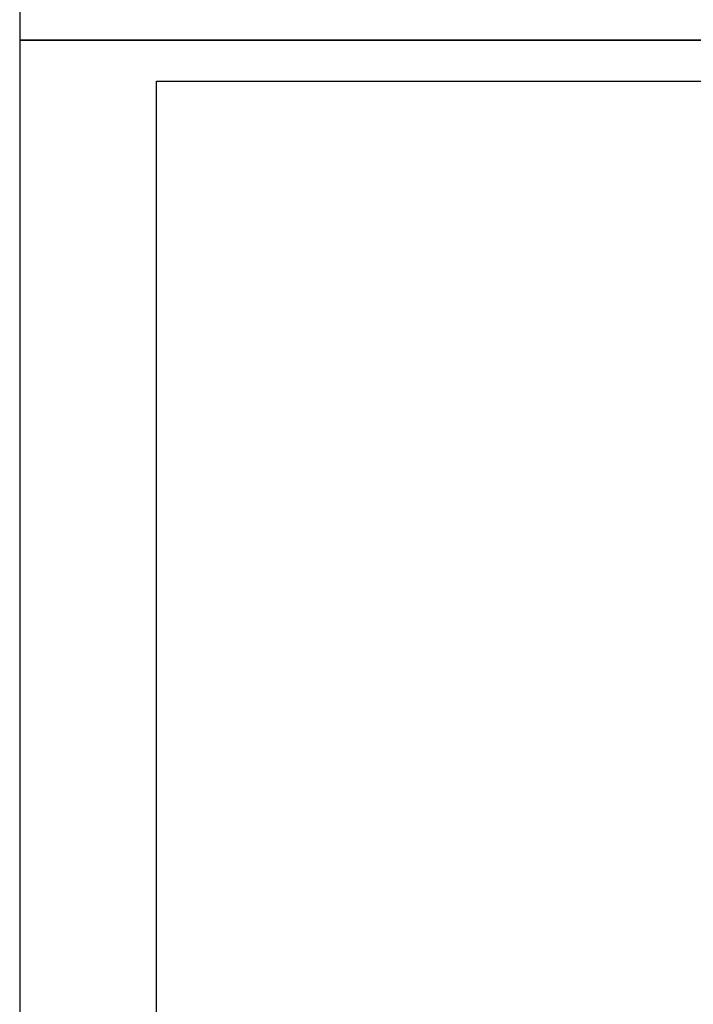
# Model space of a CAD drawing. Header units: millimetres. Extents: x 13297 to 13592, y 253 to 670.
# Tile 2 of 18: x 13297 to 13383, y 338 to 464. Entities that reach past the tile are written whole.
import ezdxf

# ---------------------------------------------------------------- set-up
doc = ezdxf.new("R2010")
doc.units = ezdxf.units.MM
doc.header["$LTSCALE"] = 0.3
doc.layers.add('外框', color=7, linetype='Continuous', lineweight=30)

# ---------------------------------------------------------------- blocks, each defined once
blk = doc.blocks.new('Y')
at = {"lineweight": 30}
blk.add_line((-4154.44, 2003.97), (-3857.44, 2003.97), dxfattribs=at)
blk.add_line((-4154.44, 2003.97), (-3857.44, 2003.97), dxfattribs=at)
for points in [[(-3857.44, 2213.99), (-4154.44, 2213.99), (-4154.44, 2003.97)], [(-4136.76, 2009.27), (-4136.76, 2208.69), (-3862.74, 2208.69)]]:
    blk.add_lwpolyline(points, dxfattribs=at)
blk = doc.blocks.new('W')
blk.add_blockref('Y', (0, 0))

msp = doc.modelspace()

# ---------------------------------------------------------------- block references
at = {"layer": '外框', "lineweight": 25, "xscale": 0.991439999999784, "yscale": 0.9914400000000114, "zscale": 0.9914399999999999}
for p in [(17415.93, -1525.36), (17415.93, -1733.59)]:
    msp.add_blockref('W', p, dxfattribs=at)

doc.saveas('drawing.dxf')
